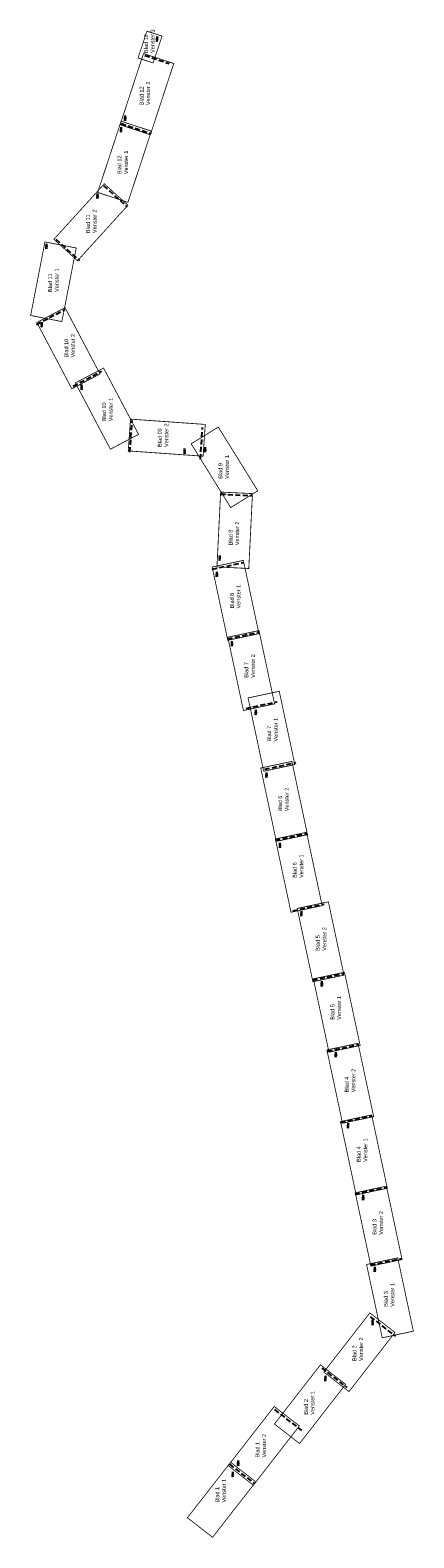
# Model space of a CAD drawing. Header units: metres. Extents: x 203072 to 204044, y 389245 to 393064.
import ezdxf

# ---------------------------------------------------------------- set-up
doc = ezdxf.new("R2010")
doc.units = ezdxf.units.M
doc.linetypes.add('DASHED2', pattern=[0.375, 0.25, -0.125])
doc.layers.add('X-XX-AL-AFBREEKLIJN-G', color=7, linetype='DASHED2')
doc.layers.add('X-XX-AL-NOORDPIJL-S', color=7, linetype='Continuous')
doc.layers.add('X-XX-AL-BLADINDELING-G', color=6, linetype='Continuous', plot=False)
doc.styles.add('NLCS_ISO', font='arial.ttf')
doc.styles.get("Standard").update_dxf_attribs({"font": 'arial.ttf'})

# ---------------------------------------------------------------- blocks, each defined once
blk = doc.blocks.new('Noordpijl')
at = {"layer": 'X-XX-AL-NOORDPIJL-S'}
for p, q in [((-3, 20), (0, 65)), ((0, 39), (-3, 20)), ((-3, 0), (-3, 11)), ((-3, 0), (-3, 11)), ((-2, 0), (-2, 11)), ((-2, 11), (2, 0)), ((-2, 11), (2, 0)), ((-2, 0), (-2, 11)), ((-2, 11), (2, 0)), ((-2, 10), (2, 0)), ((0, 0), (0, 65)), ((0, 65), (3, 20)), ((3, 20), (0, 39)), ((2, 0), (2, 11)), ((3, 0), (3, 11)), ((3, 0), (3, 11)), ((3, 0), (3, 11))]:
    blk.add_line(p, q, dxfattribs=at)
blk.add_solid([(0, 65), (0, 39), (3, 20)], dxfattribs=at)

msp = doc.modelspace()

# ---------------------------------------------------------------- linework, layer by layer
at = {"layer": 'X-XX-AL-AFBREEKLIJN-G', "ltscale": 50}
for points in [[(203362.1, 392999.9), (203423.7, 392979.6)], [(203302.3, 392827.3), (203378.9, 392802.1)], [(203258.2, 392670.4), (203317.9, 392616.2)], [(203137.4, 392534.5), (203197.1, 392480.3)], [(203088.3, 392318.4), (203159.6, 392356.1)], [(203181.3, 392162.2), (203252.7, 392199.9)], [(203324.5, 391994.7), (203330.2, 392075.1)], [(203503.2, 391977.2), (203508.9, 392057.7)], [(203554.2, 391888.7), (203634.7, 391884.8)], [(203533, 391698.6), (203611.9, 391715.4)], [(203572.5, 391522.2), (203651.4, 391539)], [(203618.8, 391346), (203697.7, 391362.8)], [(203666.2, 391191.8), (203745, 391208.6)], [(203693.3, 391012.2), (203772.2, 391029)], [(203737.4, 390833.4), (203816.3, 390850.1)], [(203787.7, 390657.4), (203866.6, 390674.2)], [(203825.4, 390477.8), (203904.3, 390494.5)], [(203858.2, 390296.8), (203937.1, 390313.5)], [(203894.8, 390115.7), (203973.6, 390132.5)], [(203934, 389936), (204012.9, 389952.8)], [(203933.2, 389805), (203996.9, 389755.5)], [(203810.5, 389674.8), (203874.2, 389625.3)], [(203691.1, 389569.6), (203758.9, 389517)], [(203577.1, 389431.1), (203640.8, 389381.6)]]:
    msp.add_lwpolyline(points, dxfattribs=at)
at = {"layer": 'X-XX-AL-BLADINDELING-G', "const_width": 2}
for points in [[(203406.1, 393048.7), (203383.5, 392980.8), (203345.2, 392993.4), (203367.8, 393061.3)], [(203435.7, 392979.3), (203376.5, 392799), (203299.8, 392824.1), (203359.1, 393004.5)], [(203379, 392808), (203319.7, 392627.7), (203243.1, 392652.8), (203302.4, 392833.2)], [(203319.7, 392620.3), (203192, 392479.8), (203132.3, 392534.1), (203260, 392674.6)], [(203188.8, 392512.1), (203152.5, 392325.7), (203073.4, 392341.1), (203109.6, 392527.5)], [(203160.4, 392360.9), (203249, 392193), (203177.7, 392155.4), (203089.1, 392323.3)], [(203258, 392207.9), (203346.6, 392040), (203275.3, 392002.4), (203186.7, 392170.3)], [(203326.2, 392078.6), (203515.6, 392065.1), (203509.9, 391984.7), (203320.5, 391998.1)], [(203548.5, 392058.5), (203648.5, 391897.1), (203579.9, 391854.6), (203479.9, 392016)], [(203635, 391889.9), (203625.7, 391700.2), (203545.1, 391704.2), (203554.4, 391893.8)], [(203611.9, 391720.8), (203651.4, 391535.1), (203572.5, 391518.3), (203533, 391704)], [(203651.5, 391543), (203691, 391357.3), (203612.1, 391340.5), (203572.6, 391526.2)], [(203702.8, 391389.2), (203742.3, 391203.5), (203663.5, 391186.7), (203623.9, 391372.4)], [(203734.8, 391211.6), (203774.3, 391025.9), (203695.4, 391009.1), (203655.9, 391194.8)], [(203771.9, 391032), (203811.4, 390846.2), (203732.5, 390829.5), (203693, 391015.2)], [(203827.2, 390856), (203866.7, 390670.3), (203787.9, 390653.5), (203748.3, 390839.2)], [(203868, 390677.6), (203907.6, 390491.9), (203828.7, 390475.1), (203789.2, 390660.8)], [(203902.3, 390497.5), (203941.8, 390311.8), (203863, 390295.1), (203823.4, 390480.8)], [(203936.8, 390316.1), (203976.4, 390130.4), (203897.5, 390113.6), (203858, 390299.3)], [(203974.2, 390135.6), (204013.7, 389949.9), (203934.8, 389933.1), (203895.3, 390118.8)], [(204002.8, 389954.1), (204042.3, 389768.4), (203963.5, 389751.6), (203923.9, 389937.3)], [(203995.8, 389765.2), (203879.3, 389615.3), (203815.7, 389664.8), (203932.2, 389814.7)], [(203870.8, 389633.7), (203754.3, 389483.8), (203690.6, 389533.2), (203807.1, 389683.2)], [(203753.7, 389528.3), (203637.2, 389378.3), (203573.5, 389427.8), (203690, 389577.7)], [(203643.4, 389386.8), (203534, 389246.3), (203470.3, 389295.8), (203579.7, 389436.3)]]:
    msp.add_lwpolyline(points, close=True, dxfattribs=at)

# ---------------------------------------------------------------- block references
at = {"layer": 'X-XX-AL-NOORDPIJL-S', "xscale": 0.2, "yscale": 0.2, "zscale": 0.2}
for p in [(203393.3, 393034.7), (203302.2, 392805.1), (203312.7, 392834.4), (203242.7, 392637.5), (203113.5, 392509.8), (203101.4, 392311.5), (203202.4, 392153), (203463.1, 391990.8), (203515.2, 391994.5), (203552.1, 391720.3), (203544.8, 391678.7), (203583.1, 391503.1), (203643.4, 391329.5), (203670.4, 391170.6), (203704.6, 390992.6), (203758.8, 390819.2), (203810.7, 390641.7), (203845.9, 390462.2), (203876.9, 390282.5), (203915.4, 390100.3), (203944.9, 389918.5), (203939.3, 389783.9), (203819.6, 389641.9), (203598.9, 389427.7), (203585, 389399.4)]:
    msp.add_blockref('Noordpijl', p, dxfattribs=at)

# ---------------------------------------------------------------- texts
at = {"layer": 'X-XX-AL-AFBREEKLIJN-G', "ltscale": 10, "char_height": 0.8, "style": 'NLCS_ISO'}
for s, insert, width, attachment_point, rotation in [('Blad 12 - venster 2', (203362.1, 392999.8), 24.251, 1, 341.6519), ('Blad 12 - venster 3', (203362.1, 393000), 24.778, 7, 341.8042), ('Blad 12 - venster 1', (203310.1, 392824.6), 24.251, 1, 341.9009), ('\\pxt25;Blad 12 - venster 2', (203310.2, 392824.8), 24.778, 7, 342.0533), ('Blad 11 - venster 2', (203258.1, 392670.4), 24.251, 1, 317.678), ('Blad 12 - venster 1', (203258.2, 392670.5), 24.778, 7, 317.8304), ('Blad 11 - venster 1', (203173.7, 392501.6), 24.251, 1, 317.7374), ('\\pxt18;Blad 11- venster 1', (203173.8, 392501.8), 24.778, 7, 317.8897), ('Blad 11 - venster 1', (203133.6, 392342.5), 24.778, 7, 27.9231), ('Blad 10 - venster 2', (203133.7, 392342.3), 24.251, 1, 27.7707), ('Blad 10 - venster 2', (203190, 392167), 24.778, 7, 27.8079), ('Blad 10 - venster 1', (203190, 392166.8), 24.251, 1, 27.9758), ('Blad 10 - venster 1', (203328.4, 392051), 24.778, 7, 85.9553), ('Blad 09 - venster 2', (203328.5, 392051), 24.251, 1, 86.2155), ('Blad 09 - venster 2', (203504, 391990.4), 24.778, 7, 85.8195), ('Blad 09 - venster 1', (203504.2, 391990.4), 24.251, 1, 85.6672), ('Blad 08 - venster 2', (203563.1, 391888.2), 24.251, 1, 357.1253), ('Blad 09 - venster 1', (203563.1, 391888.4), 24.778, 7, 357.2777), ('Blad 08 - venster 2', (203554.5, 391703.3), 24.778, 7, 12.2503), ('Blad 08 - venster 1', (203554.5, 391703.1), 24.251, 1, 12.0979), ('Blad 08 - venster 1', (203575.1, 391522.8), 24.778, 7, 12.2503), ('Blad 07 - venster 2', (203575.1, 391522.6), 24.251, 1, 12.0979), ('\\pxt18;Blad 07 - venster 2', (203630.9, 391348.6), 24.778, 7, 12.2503), ('Blad 07 - venster 1', (203630.9, 391348.5), 24.251, 1, 12.0979), ('Blad 07 - venster 1', (203666, 391191.9), 24.778, 7, 12.2503), ('Blad 06 - venster 2', (203666.1, 391191.7), 24.251, 1, 12.0979), ('Blad 06 - venster 2', (203693.2, 391012.3), 24.778, 7, 12.2503), ('Blad 06 - venster 1', (203693.2, 391012.1), 24.251, 1, 12.0979), ('Blad 06 - venster 1', (203766.9, 390839.8), 24.778, 7, 12.2503), ('Blad 05 - venster 2', (203766.9, 390839.6), 24.251, 1, 12.0979), ('Blad 05 - venster 2', (203800.6, 390660.3), 24.778, 7, 12.2503), ('\\pxt17;Blad 05 - venster 1', (203800.6, 390660.1), 24.251, 1, 12.0979), ('Blad 05 - venster 1', (203845.7, 390482.2), 24.778, 7, 12.2503), ('Blad 04 - venster 2', (203845.8, 390482.1), 24.251, 1, 12.0979), ('Blad 04 - venster 2', (203874.2, 390300.3), 24.778, 7, 12.2503), ('Blad 04 - venster 1', (203874.2, 390300.2), 24.251, 1, 12.0979), ('Blad 04 - venster 1', (203915.4, 390120.3), 24.778, 7, 12.2503), ('Blad 03 - venster 2', (203915.4, 390120.1), 24.251, 1, 12.0979), ('Blad 03 - venster 2', (203960.1, 389941.6), 24.778, 7, 12.2503), ('Blad 03 - venster 1', (203960.1, 389941.4), 24.251, 1, 12.0979), ('Blad 02 - venster 2', (203970.1, 389776.1), 24.251, 1, 322.1987), ('Blad 03 - venster 1', (203970.2, 389776.3), 24.778, 7, 322.351), ('Blad 02 - venster 1', (203820, 389667.5), 24.251, 1, 322.1987), ('\\pxt17;Blad 02 - venster 2', (203820.1, 389667.6), 24.778, 7, 322.351), (' Blad 01 - venster 2', (203740.9, 389530.9), 24.251, 1, 322.1987), ('Blad 02 - venster 1', (203741.4, 389530.9), 24.778, 7, 322.351), ('Blad 01 - venster 1', (203579.7, 389429), 24.251, 1, 322.1987), ('Blad 01- venster 2', (203579.8, 389429.1), 24.778, 7, 322.351)]:
    msp.add_mtext(s, dxfattribs=dict(at, insert=insert, width=width, attachment_point=attachment_point, rotation=rotation))
at = {"layer": 'X-XX-AL-BLADINDELING-G', "char_height": 10, "attachment_point": 1, "rotation": 90}
for s, insert in [('Blad 12\\PVenster 3', (203360.4, 393005.9)), ('Blad 12\\PVenster 2', (203349.2, 392873.9)), ('Blad 12\\PVenster 1', (203293, 392699)), ('Blad 11\\PVenster 2', (203213.7, 392549.9)), ('Blad 11\\PVenster 1', (203117.6, 392400.5)), ('Blad 10\\PVenster 2', (203158.5, 392234.7)), ('Blad 10\\PVenster 1', (203254.4, 392073.2)), ('Blad 09\\PVenster 2', (203395.3, 392008)), ('Blad 9\\PVenster 1', (203548.6, 391927.5)), ('Blad 8\\PVenster 2', (203574.6, 391759)), ('Blad 8\\PVenster 1', (203578, 391599)), ('Blad 7\\PVenster 2', (203614.5, 391423.4)), ('Blad 7\\PVenster 1', (203672.3, 391262)), ('Blad 6\\PVenster 2', (203700.1, 391085.3)), ('Blad 6\\PVenster 1', (203737, 390916.4)), ('Blad 5\\PVenster 2', (203795.4, 390731.8)), ('Blad 5\\PVenster 1', (203832.5, 390557.1)), ('Blad 4\\PVenster 2', (203868.7, 390373.4)), ('Blad 4\\PVenster 1', (203899, 390197)), ('Blad 3\\PVenster 2', (203938.9, 390012.7)), ('Blad 3\\PVenster 1', (203967.6, 389830.1)), ('Blad 2\\PVenster 2', (203888.2, 389692.9)), ('Blad 2\\PVenster 1', (203765.3, 389556.7)), ('Blad 1\\PVenster 2', (203642.7, 389448.3)), ('Blad 1\\PVenster 1', (203540.8, 389334.4))]:
    msp.add_mtext_dynamic_manual_height_columns(s, width=120.43, gutter_width=12.5, heights=[0], dxfattribs=dict(at, insert=insert))

doc.saveas('drawing.dxf')
